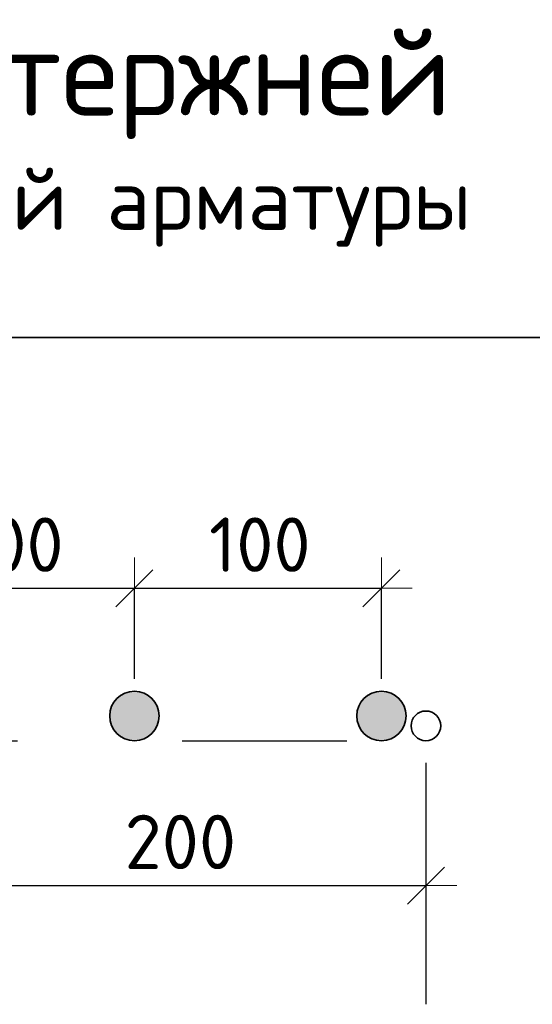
# Model space of a CAD drawing. Header units: metres. Extents: x -38 to 114, y -15 to 21.
# Tile 229 of 244: x 76.822 to 77.134, y 8.067 to 8.665. Entities that reach past the tile are written whole.
import ezdxf

# ---------------------------------------------------------------- set-up
doc = ezdxf.new("R2010")
doc.units = ezdxf.units.M
doc.header["$PDMODE"] = 65
doc.linetypes.add('______2', pattern=[0.0405, 0.03, -0.0105])
for name, color, linetype in [('XR$3$_3898', 7, 'Continuous'), ('XR$4$_3898', 7, 'Continuous'), ('XR$6$_3898', 7, 'Continuous')]:
    doc.layers.add(name, color=color, linetype=linetype)
for name, color, linetype, lineweight in [('XR$3$Размерная линия_ общее', 7, 'Continuous', 13), ('XR$4$Размерная линия_ общее', 7, 'Continuous', 13), ('XR$6$Размерная линия_ общее', 7, 'Continuous', 13)]:
    doc.layers.add(name, color=color, linetype=linetype, lineweight=lineweight)
doc.styles.add('ISOCPEUR', font='txt')
doc.dimstyles.new('DIMSTYLE_8', dxfattribs={"dimtxt": 0.033, "dimasz": 0.0375, "dimexe": 0, "dimexo": 0, "dimgap": 0.0165, "dimtad": 2, "dimdec": 0, "dimlfac": 1000, "dimrnd": 1, "dimzin": 12, "dimdsep": 46, "dimtxsty": 'ISOCPEUR', "dimblk1": 'ALL_ML_STRICH', "dimblk2": 'ALL_ML_STRICH', "dimsah": 1, "dimcen": 0, "dimclrd": 7, "dimclre": 256, "dimclrt": 7, "dimadec": 0, "dimazin": 0, "dimtfac": 1, "dimtdec": 0, "dimtix": 1, "dimtmove": 2, "dimatfit": 3, "dimfxl": 0, "dimtzin": 0, "dimlwd": 0, "dimlwe": -3, "dimarcsym": 0})

# ---------------------------------------------------------------- blocks, each defined once
blk = doc.blocks.new('ALL_ML_STRICH')
at = {"color": 0, "linetype": 'ByBlock', "lineweight": -2}
for p, q in [((0, -0.5), (0, 0.5)), ((-0.3, -0.3), (0.3, 0.3)), ((-1, 0), (0.5, 0))]:
    blk.add_line(p, q, dxfattribs=at)
blk = doc.blocks.new('*D60')
at = {"layer": 'DEFPOINTS', "color": 7, "linetype": 'Continuous', "lineweight": 13, "transparency": 33554687}
for p in [(76.74196, 8.31961), (76.74196, 8.24218), (76.89196, 8.24218)]:
    blk.add_point(p, dxfattribs=at)
at = {"layer": 'XR$3$Размерная линия_ общее', "color": 253, "linetype": 'Continuous', "lineweight": -2, "true_color": 0xa0a0a0, "transparency": 33554687}
for p, q in [((76.74196, 8.26468), (76.74196, 8.31961)), ((76.89196, 8.26468), (76.89196, 8.31961))]:
    blk.add_line(p, q, dxfattribs=at)
at = {"layer": 'XR$3$Размерная линия_ общее', "color": 7, "linetype": 'Continuous', "lineweight": -2, "transparency": 33554687}
blk.add_line((76.74196, 8.31961), (76.89196, 8.31961), dxfattribs=at)
at = {"layer": 'XR$3$Размерная линия_ общее', "color": 7, "linetype": 'Continuous', "lineweight": 13, "transparency": 33554687, "xscale": 0.0375, "yscale": 0.0375, "zscale": 0.0375, "rotation": 180}
blk.add_blockref('ALL_ML_STRICH', (76.74196, 8.31961), dxfattribs=at)
at = {"layer": 'XR$3$Размерная линия_ общее', "color": 7, "linetype": 'Continuous', "lineweight": 13, "transparency": 33554687, "xscale": 0.0375, "yscale": 0.0375, "zscale": 0.0375}
blk.add_blockref('ALL_ML_STRICH', (76.89196, 8.31961), dxfattribs=at)
at = {"layer": 'XR$3$Размерная линия_ общее', "color": 7, "linetype": 'Continuous', "lineweight": 13, "transparency": 33554687, "insert": (76.78726, 8.36261), "char_height": 0.033, "width": 0.00165, "attachment_point": 1, "line_spacing_factor": 0.60241, "style": 'ISOCPEUR'}
blk.add_mtext('100', dxfattribs=at)
blk = doc.blocks.new('*D61')
at = {"layer": 'DEFPOINTS', "color": 7, "linetype": 'Continuous', "lineweight": 13, "transparency": 33554687}
for p in [(76.89196, 8.31961), (76.89196, 8.24218), (77.04196, 8.24218)]:
    blk.add_point(p, dxfattribs=at)
at = {"layer": 'XR$3$Размерная линия_ общее', "color": 253, "linetype": 'Continuous', "lineweight": -2, "true_color": 0xa0a0a0, "transparency": 33554687}
for p, q in [((76.89196, 8.26468), (76.89196, 8.31961)), ((77.04196, 8.26468), (77.04196, 8.31961))]:
    blk.add_line(p, q, dxfattribs=at)
at = {"layer": 'XR$3$Размерная линия_ общее', "color": 7, "linetype": 'Continuous', "lineweight": -2, "transparency": 33554687}
blk.add_line((76.89196, 8.31961), (77.04196, 8.31961), dxfattribs=at)
at = {"layer": 'XR$3$Размерная линия_ общее', "color": 7, "linetype": 'Continuous', "lineweight": 13, "transparency": 33554687, "xscale": 0.0375, "yscale": 0.0375, "zscale": 0.0375, "rotation": 180}
blk.add_blockref('ALL_ML_STRICH', (76.89196, 8.31961), dxfattribs=at)
at = {"layer": 'XR$3$Размерная линия_ общее', "color": 7, "linetype": 'Continuous', "lineweight": 13, "transparency": 33554687, "xscale": 0.0375, "yscale": 0.0375, "zscale": 0.0375}
blk.add_blockref('ALL_ML_STRICH', (77.04196, 8.31961), dxfattribs=at)
at = {"layer": 'XR$3$Размерная линия_ общее', "color": 7, "linetype": 'Continuous', "lineweight": 13, "transparency": 33554687, "insert": (76.93726, 8.36261), "char_height": 0.033, "width": 0.00165, "attachment_point": 1, "line_spacing_factor": 0.60241, "style": 'ISOCPEUR'}
blk.add_mtext('100', dxfattribs=at)
blk = doc.blocks.new('*D64')
at = {"layer": 'DEFPOINTS', "color": 7, "linetype": 'Continuous', "lineweight": 13, "transparency": 33554687}
for p in [(76.76896, 8.23618), (77.06896, 8.23618), (76.76896, 8.13924)]:
    blk.add_point(p, dxfattribs=at)
at = {"layer": 'XR$3$Размерная линия_ общее', "color": 253, "linetype": 'Continuous', "lineweight": -2, "true_color": 0xa0a0a0, "transparency": 33554687}
for p, q in [((76.76896, 8.21368), (76.76896, 8.13924)), ((77.06896, 8.21368), (77.06896, 8.13924))]:
    blk.add_line(p, q, dxfattribs=at)
at = {"layer": 'XR$3$Размерная линия_ общее', "color": 7, "linetype": 'Continuous', "lineweight": -2, "transparency": 33554687}
blk.add_line((76.76896, 8.13924), (77.06896, 8.13924), dxfattribs=at)
at = {"layer": 'XR$3$Размерная линия_ общее', "color": 7, "linetype": 'Continuous', "lineweight": 13, "transparency": 33554687, "xscale": 0.0375, "yscale": 0.0375, "zscale": 0.0375, "rotation": 180}
blk.add_blockref('ALL_ML_STRICH', (76.76896, 8.13924), dxfattribs=at)
at = {"layer": 'XR$3$Размерная линия_ общее', "color": 7, "linetype": 'Continuous', "lineweight": 13, "transparency": 33554687, "xscale": 0.0375, "yscale": 0.0375, "zscale": 0.0375}
blk.add_blockref('ALL_ML_STRICH', (77.06896, 8.13924), dxfattribs=at)
at = {"layer": 'XR$3$Размерная линия_ общее', "color": 7, "linetype": 'Continuous', "lineweight": 13, "transparency": 33554687, "insert": (76.88596, 8.18224), "char_height": 0.033, "width": 0.00165, "attachment_point": 1, "line_spacing_factor": 0.60241, "style": 'ISOCPEUR'}
blk.add_mtext('200', dxfattribs=at)
blk = doc.blocks.new('*D262')
at = {"layer": 'DEFPOINTS', "color": 7, "linetype": 'Continuous', "lineweight": 13, "transparency": 33554687}
for p in [(76.74196, 8.31961), (76.74196, 8.24218), (76.89196, 8.24218)]:
    blk.add_point(p, dxfattribs=at)
at = {"layer": 'XR$4$Размерная линия_ общее', "color": 253, "linetype": 'Continuous', "lineweight": -2, "true_color": 0xa0a0a0, "transparency": 33554687}
for p, q in [((76.74196, 8.26468), (76.74196, 8.31961)), ((76.89196, 8.26468), (76.89196, 8.31961))]:
    blk.add_line(p, q, dxfattribs=at)
at = {"layer": 'XR$4$Размерная линия_ общее', "color": 7, "linetype": 'Continuous', "lineweight": -2, "transparency": 33554687}
blk.add_line((76.74196, 8.31961), (76.89196, 8.31961), dxfattribs=at)
at = {"layer": 'XR$4$Размерная линия_ общее', "color": 7, "linetype": 'Continuous', "lineweight": 13, "transparency": 33554687, "xscale": 0.0375, "yscale": 0.0375, "zscale": 0.0375, "rotation": 180}
blk.add_blockref('ALL_ML_STRICH', (76.74196, 8.31961), dxfattribs=at)
at = {"layer": 'XR$4$Размерная линия_ общее', "color": 7, "linetype": 'Continuous', "lineweight": 13, "transparency": 33554687, "xscale": 0.0375, "yscale": 0.0375, "zscale": 0.0375}
blk.add_blockref('ALL_ML_STRICH', (76.89196, 8.31961), dxfattribs=at)
at = {"layer": 'XR$4$Размерная линия_ общее', "color": 7, "linetype": 'Continuous', "lineweight": 13, "transparency": 33554687, "insert": (76.78726, 8.36261), "char_height": 0.033, "width": 0.00165, "attachment_point": 1, "line_spacing_factor": 0.60241, "style": 'ISOCPEUR'}
blk.add_mtext('100', dxfattribs=at)
blk = doc.blocks.new('*D263')
at = {"layer": 'DEFPOINTS', "color": 7, "linetype": 'Continuous', "lineweight": 13, "transparency": 33554687}
for p in [(76.89196, 8.31961), (76.89196, 8.24218), (77.04196, 8.24218)]:
    blk.add_point(p, dxfattribs=at)
at = {"layer": 'XR$4$Размерная линия_ общее', "color": 253, "linetype": 'Continuous', "lineweight": -2, "true_color": 0xa0a0a0, "transparency": 33554687}
for p, q in [((76.89196, 8.26468), (76.89196, 8.31961)), ((77.04196, 8.26468), (77.04196, 8.31961))]:
    blk.add_line(p, q, dxfattribs=at)
at = {"layer": 'XR$4$Размерная линия_ общее', "color": 7, "linetype": 'Continuous', "lineweight": -2, "transparency": 33554687}
blk.add_line((76.89196, 8.31961), (77.04196, 8.31961), dxfattribs=at)
at = {"layer": 'XR$4$Размерная линия_ общее', "color": 7, "linetype": 'Continuous', "lineweight": 13, "transparency": 33554687, "xscale": 0.0375, "yscale": 0.0375, "zscale": 0.0375, "rotation": 180}
blk.add_blockref('ALL_ML_STRICH', (76.89196, 8.31961), dxfattribs=at)
at = {"layer": 'XR$4$Размерная линия_ общее', "color": 7, "linetype": 'Continuous', "lineweight": 13, "transparency": 33554687, "xscale": 0.0375, "yscale": 0.0375, "zscale": 0.0375}
blk.add_blockref('ALL_ML_STRICH', (77.04196, 8.31961), dxfattribs=at)
at = {"layer": 'XR$4$Размерная линия_ общее', "color": 7, "linetype": 'Continuous', "lineweight": 13, "transparency": 33554687, "insert": (76.93726, 8.36261), "char_height": 0.033, "width": 0.00165, "attachment_point": 1, "line_spacing_factor": 0.60241, "style": 'ISOCPEUR'}
blk.add_mtext('100', dxfattribs=at)
blk = doc.blocks.new('*D266')
at = {"layer": 'DEFPOINTS', "color": 7, "linetype": 'Continuous', "lineweight": 13, "transparency": 33554687}
for p in [(76.76896, 8.23618), (77.06896, 8.23618), (76.76896, 8.13924)]:
    blk.add_point(p, dxfattribs=at)
at = {"layer": 'XR$4$Размерная линия_ общее', "color": 253, "linetype": 'Continuous', "lineweight": -2, "true_color": 0xa0a0a0, "transparency": 33554687}
for p, q in [((76.76896, 8.21368), (76.76896, 8.13924)), ((77.06896, 8.21368), (77.06896, 8.13924))]:
    blk.add_line(p, q, dxfattribs=at)
at = {"layer": 'XR$4$Размерная линия_ общее', "color": 7, "linetype": 'Continuous', "lineweight": -2, "transparency": 33554687}
blk.add_line((76.76896, 8.13924), (77.06896, 8.13924), dxfattribs=at)
at = {"layer": 'XR$4$Размерная линия_ общее', "color": 7, "linetype": 'Continuous', "lineweight": 13, "transparency": 33554687, "xscale": 0.0375, "yscale": 0.0375, "zscale": 0.0375, "rotation": 180}
blk.add_blockref('ALL_ML_STRICH', (76.76896, 8.13924), dxfattribs=at)
at = {"layer": 'XR$4$Размерная линия_ общее', "color": 7, "linetype": 'Continuous', "lineweight": 13, "transparency": 33554687, "xscale": 0.0375, "yscale": 0.0375, "zscale": 0.0375}
blk.add_blockref('ALL_ML_STRICH', (77.06896, 8.13924), dxfattribs=at)
at = {"layer": 'XR$4$Размерная линия_ общее', "color": 7, "linetype": 'Continuous', "lineweight": 13, "transparency": 33554687, "insert": (76.88596, 8.18224), "char_height": 0.033, "width": 0.00165, "attachment_point": 1, "line_spacing_factor": 0.60241, "style": 'ISOCPEUR'}
blk.add_mtext('200', dxfattribs=at)
blk = doc.blocks.new('*D649')
at = {"layer": 'DEFPOINTS', "color": 7, "linetype": 'Continuous', "lineweight": 13, "transparency": 33554687}
for p in [(76.74196, 8.31961), (76.74196, 8.24218), (76.89196, 8.24218)]:
    blk.add_point(p, dxfattribs=at)
at = {"layer": 'XR$6$Размерная линия_ общее', "color": 253, "linetype": 'Continuous', "lineweight": -2, "true_color": 0xa0a0a0, "transparency": 33554687}
for p, q in [((76.74196, 8.26468), (76.74196, 8.31961)), ((76.89196, 8.26468), (76.89196, 8.31961))]:
    blk.add_line(p, q, dxfattribs=at)
at = {"layer": 'XR$6$Размерная линия_ общее', "color": 7, "linetype": 'Continuous', "lineweight": -2, "transparency": 33554687}
blk.add_line((76.74196, 8.31961), (76.89196, 8.31961), dxfattribs=at)
at = {"layer": 'XR$6$Размерная линия_ общее', "color": 7, "linetype": 'Continuous', "lineweight": 13, "transparency": 33554687, "xscale": 0.0375, "yscale": 0.0375, "zscale": 0.0375, "rotation": 180}
blk.add_blockref('ALL_ML_STRICH', (76.74196, 8.31961), dxfattribs=at)
at = {"layer": 'XR$6$Размерная линия_ общее', "color": 7, "linetype": 'Continuous', "lineweight": 13, "transparency": 33554687, "xscale": 0.0375, "yscale": 0.0375, "zscale": 0.0375}
blk.add_blockref('ALL_ML_STRICH', (76.89196, 8.31961), dxfattribs=at)
at = {"layer": 'XR$6$Размерная линия_ общее', "color": 7, "linetype": 'Continuous', "lineweight": 13, "transparency": 33554687, "insert": (76.78726, 8.36261), "char_height": 0.033, "width": 0.00165, "attachment_point": 1, "line_spacing_factor": 0.60241, "style": 'ISOCPEUR'}
blk.add_mtext('100', dxfattribs=at)
blk = doc.blocks.new('*D650')
at = {"layer": 'DEFPOINTS', "color": 7, "linetype": 'Continuous', "lineweight": 13, "transparency": 33554687}
for p in [(76.89196, 8.31961), (76.89196, 8.24218), (77.04196, 8.24218)]:
    blk.add_point(p, dxfattribs=at)
at = {"layer": 'XR$6$Размерная линия_ общее', "color": 253, "linetype": 'Continuous', "lineweight": -2, "true_color": 0xa0a0a0, "transparency": 33554687}
for p, q in [((76.89196, 8.26468), (76.89196, 8.31961)), ((77.04196, 8.26468), (77.04196, 8.31961))]:
    blk.add_line(p, q, dxfattribs=at)
at = {"layer": 'XR$6$Размерная линия_ общее', "color": 7, "linetype": 'Continuous', "lineweight": -2, "transparency": 33554687}
blk.add_line((76.89196, 8.31961), (77.04196, 8.31961), dxfattribs=at)
at = {"layer": 'XR$6$Размерная линия_ общее', "color": 7, "linetype": 'Continuous', "lineweight": 13, "transparency": 33554687, "xscale": 0.0375, "yscale": 0.0375, "zscale": 0.0375, "rotation": 180}
blk.add_blockref('ALL_ML_STRICH', (76.89196, 8.31961), dxfattribs=at)
at = {"layer": 'XR$6$Размерная линия_ общее', "color": 7, "linetype": 'Continuous', "lineweight": 13, "transparency": 33554687, "xscale": 0.0375, "yscale": 0.0375, "zscale": 0.0375}
blk.add_blockref('ALL_ML_STRICH', (77.04196, 8.31961), dxfattribs=at)
at = {"layer": 'XR$6$Размерная линия_ общее', "color": 7, "linetype": 'Continuous', "lineweight": 13, "transparency": 33554687, "insert": (76.93726, 8.36261), "char_height": 0.033, "width": 0.00165, "attachment_point": 1, "line_spacing_factor": 0.60241, "style": 'ISOCPEUR'}
blk.add_mtext('100', dxfattribs=at)
blk = doc.blocks.new('*D653')
at = {"layer": 'DEFPOINTS', "color": 7, "linetype": 'Continuous', "lineweight": 13, "transparency": 33554687}
for p in [(76.76896, 8.23618), (77.06896, 8.23618), (76.76896, 8.13924)]:
    blk.add_point(p, dxfattribs=at)
at = {"layer": 'XR$6$Размерная линия_ общее', "color": 253, "linetype": 'Continuous', "lineweight": -2, "true_color": 0xa0a0a0, "transparency": 33554687}
for p, q in [((76.76896, 8.21368), (76.76896, 8.13924)), ((77.06896, 8.21368), (77.06896, 8.13924))]:
    blk.add_line(p, q, dxfattribs=at)
at = {"layer": 'XR$6$Размерная линия_ общее', "color": 7, "linetype": 'Continuous', "lineweight": -2, "transparency": 33554687}
blk.add_line((76.76896, 8.13924), (77.06896, 8.13924), dxfattribs=at)
at = {"layer": 'XR$6$Размерная линия_ общее', "color": 7, "linetype": 'Continuous', "lineweight": 13, "transparency": 33554687, "xscale": 0.0375, "yscale": 0.0375, "zscale": 0.0375, "rotation": 180}
blk.add_blockref('ALL_ML_STRICH', (76.76896, 8.13924), dxfattribs=at)
at = {"layer": 'XR$6$Размерная линия_ общее', "color": 7, "linetype": 'Continuous', "lineweight": 13, "transparency": 33554687, "xscale": 0.0375, "yscale": 0.0375, "zscale": 0.0375}
blk.add_blockref('ALL_ML_STRICH', (77.06896, 8.13924), dxfattribs=at)
at = {"layer": 'XR$6$Размерная линия_ общее', "color": 7, "linetype": 'Continuous', "lineweight": 13, "transparency": 33554687, "insert": (76.88596, 8.18224), "char_height": 0.033, "width": 0.00165, "attachment_point": 1, "line_spacing_factor": 0.60241, "style": 'ISOCPEUR'}
blk.add_mtext('200', dxfattribs=at)

msp = doc.modelspace()

# ---------------------------------------------------------------- hatches: boundary and pattern name
at = {"linetype": 'Continuous', "lineweight": 25, "true_color": 0xa2a2a2, "transparency": 33554687}
for points in [[(76.90386, 8.25131), (76.90257, 8.25278), (76.9011, 8.25408), (76.89946, 8.25517), (76.8977, 8.25603), (76.89585, 8.25667), (76.89392, 8.25705), (76.89196, 8.25718), (76.89001, 8.25705), (76.88808, 8.25667), (76.88622, 8.25603), (76.88446, 8.25517), (76.88283, 8.25408), (76.88136, 8.25278), (76.88006, 8.25131), (76.87897, 8.24968), (76.87811, 8.24792), (76.87748, 8.24606), (76.87709, 8.24413), (76.87696, 8.24218), (76.87709, 8.24022), (76.87748, 8.23829), (76.87811, 8.23644), (76.87897, 8.23468), (76.88006, 8.23305), (76.88136, 8.23157), (76.88283, 8.23028), (76.88446, 8.22919), (76.88622, 8.22832), (76.88808, 8.22769), (76.89001, 8.2273), (76.89196, 8.22718), (76.89392, 8.2273), (76.89585, 8.22769), (76.8977, 8.22832), (76.89946, 8.22919), (76.9011, 8.23028), (76.90257, 8.23157), (76.90386, 8.23305), (76.90495, 8.23468), (76.90582, 8.23644), (76.90645, 8.23829), (76.90684, 8.24022), (76.90696, 8.24218), (76.90684, 8.24413), (76.90645, 8.24606), (76.90582, 8.24792), (76.90495, 8.24968)], [(76.90386, 8.25131), (76.90257, 8.25278), (76.9011, 8.25408), (76.89946, 8.25517), (76.8977, 8.25603), (76.89585, 8.25667), (76.89392, 8.25705), (76.89196, 8.25718), (76.89001, 8.25705), (76.88808, 8.25667), (76.88622, 8.25603), (76.88446, 8.25517), (76.88283, 8.25408), (76.88136, 8.25278), (76.88006, 8.25131), (76.87897, 8.24968), (76.87811, 8.24792), (76.87748, 8.24606), (76.87709, 8.24413), (76.87696, 8.24218), (76.87709, 8.24022), (76.87748, 8.23829), (76.87811, 8.23644), (76.87897, 8.23468), (76.88006, 8.23305), (76.88136, 8.23157), (76.88283, 8.23028), (76.88446, 8.22919), (76.88622, 8.22832), (76.88808, 8.22769), (76.89001, 8.2273), (76.89196, 8.22718), (76.89392, 8.2273), (76.89585, 8.22769), (76.8977, 8.22832), (76.89946, 8.22919), (76.9011, 8.23028), (76.90257, 8.23157), (76.90386, 8.23305), (76.90495, 8.23468), (76.90582, 8.23644), (76.90645, 8.23829), (76.90684, 8.24022), (76.90696, 8.24218), (76.90684, 8.24413), (76.90645, 8.24606), (76.90582, 8.24792), (76.90495, 8.24968)], [(76.90386, 8.25131), (76.90257, 8.25278), (76.9011, 8.25408), (76.89946, 8.25517), (76.8977, 8.25603), (76.89585, 8.25667), (76.89392, 8.25705), (76.89196, 8.25718), (76.89001, 8.25705), (76.88808, 8.25667), (76.88622, 8.25603), (76.88446, 8.25517), (76.88283, 8.25408), (76.88136, 8.25278), (76.88006, 8.25131), (76.87897, 8.24968), (76.87811, 8.24792), (76.87748, 8.24606), (76.87709, 8.24413), (76.87696, 8.24218), (76.87709, 8.24022), (76.87748, 8.23829), (76.87811, 8.23644), (76.87897, 8.23468), (76.88006, 8.23305), (76.88136, 8.23157), (76.88283, 8.23028), (76.88446, 8.22919), (76.88622, 8.22832), (76.88808, 8.22769), (76.89001, 8.2273), (76.89196, 8.22718), (76.89392, 8.2273), (76.89585, 8.22769), (76.8977, 8.22832), (76.89946, 8.22919), (76.9011, 8.23028), (76.90257, 8.23157), (76.90386, 8.23305), (76.90495, 8.23468), (76.90582, 8.23644), (76.90645, 8.23829), (76.90684, 8.24022), (76.90696, 8.24218), (76.90684, 8.24413), (76.90645, 8.24606), (76.90582, 8.24792), (76.90495, 8.24968)], [(77.05386, 8.25131), (77.05257, 8.25278), (77.0511, 8.25408), (77.04946, 8.25517), (77.0477, 8.25603), (77.04585, 8.25667), (77.04392, 8.25705), (77.04196, 8.25718), (77.04001, 8.25705), (77.03808, 8.25667), (77.03622, 8.25603), (77.03446, 8.25517), (77.03283, 8.25408), (77.03136, 8.25278), (77.03006, 8.25131), (77.02897, 8.24968), (77.02811, 8.24792), (77.02748, 8.24606), (77.02709, 8.24413), (77.02696, 8.24218), (77.02709, 8.24022), (77.02748, 8.23829), (77.02811, 8.23644), (77.02897, 8.23468), (77.03006, 8.23305), (77.03136, 8.23157), (77.03283, 8.23028), (77.03446, 8.22919), (77.03622, 8.22832), (77.03808, 8.22769), (77.04001, 8.2273), (77.04196, 8.22718), (77.04392, 8.2273), (77.04585, 8.22769), (77.0477, 8.22832), (77.04946, 8.22919), (77.0511, 8.23028), (77.05257, 8.23157), (77.05386, 8.23305), (77.05495, 8.23468), (77.05582, 8.23644), (77.05645, 8.23829), (77.05684, 8.24022), (77.05696, 8.24218), (77.05684, 8.24413), (77.05645, 8.24606), (77.05582, 8.24792), (77.05495, 8.24968)], [(77.05386, 8.25131), (77.05257, 8.25278), (77.0511, 8.25408), (77.04946, 8.25517), (77.0477, 8.25603), (77.04585, 8.25667), (77.04392, 8.25705), (77.04196, 8.25718), (77.04001, 8.25705), (77.03808, 8.25667), (77.03622, 8.25603), (77.03446, 8.25517), (77.03283, 8.25408), (77.03136, 8.25278), (77.03006, 8.25131), (77.02897, 8.24968), (77.02811, 8.24792), (77.02748, 8.24606), (77.02709, 8.24413), (77.02696, 8.24218), (77.02709, 8.24022), (77.02748, 8.23829), (77.02811, 8.23644), (77.02897, 8.23468), (77.03006, 8.23305), (77.03136, 8.23157), (77.03283, 8.23028), (77.03446, 8.22919), (77.03622, 8.22832), (77.03808, 8.22769), (77.04001, 8.2273), (77.04196, 8.22718), (77.04392, 8.2273), (77.04585, 8.22769), (77.0477, 8.22832), (77.04946, 8.22919), (77.0511, 8.23028), (77.05257, 8.23157), (77.05386, 8.23305), (77.05495, 8.23468), (77.05582, 8.23644), (77.05645, 8.23829), (77.05684, 8.24022), (77.05696, 8.24218), (77.05684, 8.24413), (77.05645, 8.24606), (77.05582, 8.24792), (77.05495, 8.24968)], [(77.05386, 8.25131), (77.05257, 8.25278), (77.0511, 8.25408), (77.04946, 8.25517), (77.0477, 8.25603), (77.04585, 8.25667), (77.04392, 8.25705), (77.04196, 8.25718), (77.04001, 8.25705), (77.03808, 8.25667), (77.03622, 8.25603), (77.03446, 8.25517), (77.03283, 8.25408), (77.03136, 8.25278), (77.03006, 8.25131), (77.02897, 8.24968), (77.02811, 8.24792), (77.02748, 8.24606), (77.02709, 8.24413), (77.02696, 8.24218), (77.02709, 8.24022), (77.02748, 8.23829), (77.02811, 8.23644), (77.02897, 8.23468), (77.03006, 8.23305), (77.03136, 8.23157), (77.03283, 8.23028), (77.03446, 8.22919), (77.03622, 8.22832), (77.03808, 8.22769), (77.04001, 8.2273), (77.04196, 8.22718), (77.04392, 8.2273), (77.04585, 8.22769), (77.0477, 8.22832), (77.04946, 8.22919), (77.0511, 8.23028), (77.05257, 8.23157), (77.05386, 8.23305), (77.05495, 8.23468), (77.05582, 8.23644), (77.05645, 8.23829), (77.05684, 8.24022), (77.05696, 8.24218), (77.05684, 8.24413), (77.05645, 8.24606), (77.05582, 8.24792), (77.05495, 8.24968)]]:
    msp.add_hatch(color=253, dxfattribs=at).paths.add_polyline_path(points)

# ---------------------------------------------------------------- linework, layer by layer
at = {"color": 7, "linetype": 'Continuous', "lineweight": 35, "transparency": 33554687}
msp.add_line((67.91979, 8.47171), (86.41979, 8.47171), dxfattribs=at)
at = {"color": 7, "linetype": 'Continuous', "lineweight": 13, "transparency": 33554687}
msp.add_line((86.41979, 8.47171), (67.91979, 8.47171), dxfattribs=at)
at = {"color": 8, "linetype": '______2', "lineweight": -3, "true_color": 0x737373, "transparency": 33554687}
msp.add_line((76.12096, 8.22718), (77.11696, 8.22718), dxfattribs=at)
msp.add_line((76.12096, 8.22718), (77.11696, 8.22718), dxfattribs=at)
msp.add_line((76.12096, 8.22718), (77.11696, 8.22718), dxfattribs=at)
at = {"layer": 'XR$3$_3898', "color": 7, "linetype": 'Continuous', "lineweight": 35, "transparency": 33554687}
for centre, radius in [((76.89196, 8.24218), 0.015), ((77.04196, 8.24218), 0.015), ((77.06896, 8.23618), 0.009)]:
    msp.add_circle(centre, radius, dxfattribs=at)
at = {"layer": 'XR$3$Размерная линия_ общее', "color": 253, "linetype": 'Continuous', "lineweight": -3, "true_color": 0xa0a0a0, "transparency": 33554687}
msp.add_line((77.06896, 8.13924), (77.06896, 8.06724), dxfattribs=at)
at = {"layer": 'XR$4$_3898', "color": 7, "linetype": 'Continuous', "lineweight": 35, "transparency": 33554687}
for centre, radius in [((76.89196, 8.24218), 0.015), ((77.04196, 8.24218), 0.015), ((77.06896, 8.23618), 0.009)]:
    msp.add_circle(centre, radius, dxfattribs=at)
at = {"layer": 'XR$4$Размерная линия_ общее', "color": 253, "linetype": 'Continuous', "lineweight": -3, "true_color": 0xa0a0a0, "transparency": 33554687}
msp.add_line((77.06896, 8.13924), (77.06896, 8.06724), dxfattribs=at)
at = {"layer": 'XR$6$_3898', "color": 7, "linetype": 'Continuous', "lineweight": 35, "transparency": 33554687}
for centre, radius in [((76.89196, 8.24218), 0.015), ((77.04196, 8.24218), 0.015), ((77.06896, 8.23618), 0.009)]:
    msp.add_circle(centre, radius, dxfattribs=at)
at = {"layer": 'XR$6$Размерная линия_ общее', "color": 253, "linetype": 'Continuous', "lineweight": -3, "true_color": 0xa0a0a0, "transparency": 33554687}
msp.add_line((77.06896, 8.13924), (77.06896, 8.06724), dxfattribs=at)

# ---------------------------------------------------------------- texts
at = {"color": 7, "linetype": 'Continuous', "lineweight": 13, "transparency": 33554687, "insert": (76.64119, 8.65893), "char_height": 0.0525, "width": 1.2320438, "attachment_point": 2, "line_spacing_factor": 0.963855}
msp.add_mtext('\\A1;{\\fISOCPEUR|i0|b0;\\H0.052500;\\W1.000000;\\C7;Схема раскладки стержней}\\P{\\fISOCPEUR|i0|b0;\\H0.037500;\\W1.000000;\\C7;фоновой и дополнительной арматуры}\\P', dxfattribs=at)
msp.add_mtext('\\A1;{\\fISOCPEUR|i0|b0;\\H0.052500;\\W1.000000;\\C7;Схема раскладки стержней}\\P{\\fISOCPEUR|i0|b0;\\H0.037500;\\W1.000000;\\C7;фоновой и дополнительной арматуры}\\P', dxfattribs=at)
msp.add_mtext('\\A1;{\\fISOCPEUR|i0|b0;\\H0.052500;\\W1.000000;\\C7;Схема раскладки стержней}\\P{\\fISOCPEUR|i0|b0;\\H0.037500;\\W1.000000;\\C7;фоновой и дополнительной арматуры}\\P', dxfattribs=at)

# ---------------------------------------------------------------- dimensions: what is measured, and where the dimension line sits
at = {"layer": 'XR$3$Размерная линия_ общее', "color": 7, "linetype": 'Continuous', "lineweight": 13, "transparency": 33554687}
for base, p1, p2, text, picture, middle in [((76.89196, 8.31961), (76.74196, 8.26468), (76.89196, 8.26468), '100', '*D60', (76.81696, 8.33611)), ((77.04196, 8.31961), (76.89196, 8.26468), (77.04196, 8.26468), '100', '*D61', (76.96696, 8.33611)), ((77.06896, 8.13924), (76.76896, 8.21368), (77.06896, 8.21368), '200', '*D64', (76.91896, 8.15574))]:
    dim = msp.add_linear_dim(base=base, p1=p1, p2=p2, text=text, dimstyle='DIMSTYLE_8', override={"dimpost": '<>', "dimclrd": 7, "dimclre": 253, "dimclrt": 7, "dimlwd": 0, "dimlwe": 65533}, dxfattribs=at)
    dim.commit()
    dim.dimension.update_dxf_attribs({"geometry": picture, "text_midpoint": middle, "dimtype": 160})
at = {"layer": 'XR$4$Размерная линия_ общее', "color": 7, "linetype": 'Continuous', "lineweight": 13, "transparency": 33554687}
for base, p1, p2, text, picture, middle in [((76.89196, 8.31961), (76.74196, 8.26468), (76.89196, 8.26468), '100', '*D262', (76.81696, 8.33611)), ((77.04196, 8.31961), (76.89196, 8.26468), (77.04196, 8.26468), '100', '*D263', (76.96696, 8.33611)), ((77.06896, 8.13924), (76.76896, 8.21368), (77.06896, 8.21368), '200', '*D266', (76.91896, 8.15574))]:
    dim = msp.add_linear_dim(base=base, p1=p1, p2=p2, text=text, dimstyle='DIMSTYLE_8', override={"dimpost": '<>', "dimclrd": 7, "dimclre": 253, "dimclrt": 7, "dimlwd": 0, "dimlwe": 65533}, dxfattribs=at)
    dim.commit()
    dim.dimension.update_dxf_attribs({"geometry": picture, "text_midpoint": middle, "dimtype": 160})
at = {"layer": 'XR$6$Размерная линия_ общее', "color": 7, "linetype": 'Continuous', "lineweight": 13, "transparency": 33554687}
for base, p1, p2, text, picture, middle in [((76.89196, 8.31961), (76.74196, 8.26468), (76.89196, 8.26468), '100', '*D649', (76.81696, 8.33611)), ((77.04196, 8.31961), (76.89196, 8.26468), (77.04196, 8.26468), '100', '*D650', (76.96696, 8.33611)), ((77.06896, 8.13924), (76.76896, 8.21368), (77.06896, 8.21368), '200', '*D653', (76.91896, 8.15574))]:
    dim = msp.add_linear_dim(base=base, p1=p1, p2=p2, text=text, dimstyle='DIMSTYLE_8', override={"dimpost": '<>', "dimclrd": 7, "dimclre": 253, "dimclrt": 7, "dimlwd": 0, "dimlwe": 65533}, dxfattribs=at)
    dim.commit()
    dim.dimension.update_dxf_attribs({"geometry": picture, "text_midpoint": middle, "dimtype": 160})

doc.saveas('drawing.dxf')
